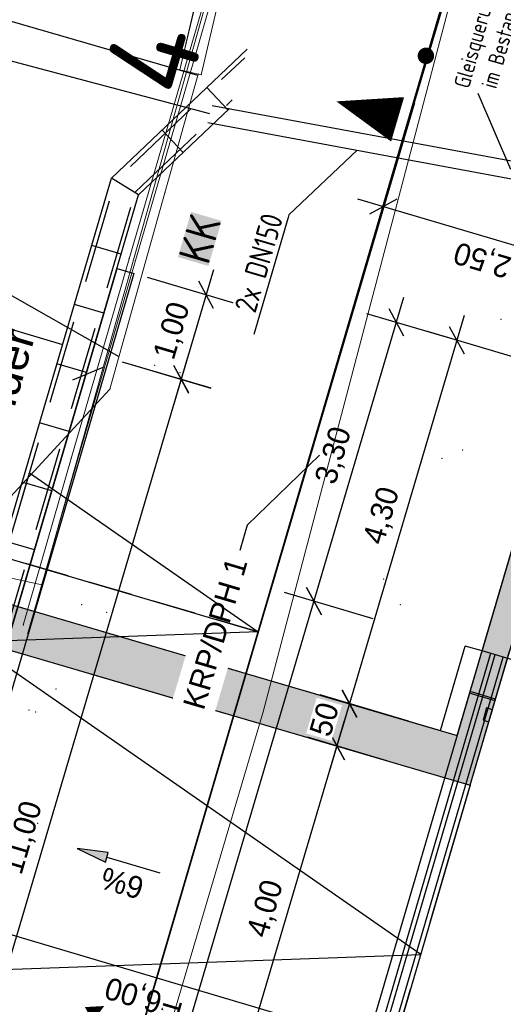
# Model space of a CAD drawing. Header units: millimetres. Extents: x -191 to 81095, y -508122 to 28741.
# Tile 94 of 255: x 5010.43 to 5015.92, y 10029.76 to 10040.94. Entities that reach past the tile are written whole.
import ezdxf
from ezdxf import colors
from ezdxf.entities.mleader import LeaderData, LeaderLine
from ezdxf.math import Vec2, Vec3

# ---------------------------------------------------------------- set-up
doc = ezdxf.new("R2010")
doc.units = ezdxf.units.MM
for name, pattern in [('240620_Dorsten Achse$0$STRICHLINIE', [0.75, 0.5, -0.25]), ('ACAD_ISO10W100', [18, 12, -3, 0, -3]), ('AUSGEZOGEN', [2, 1, 1]), ('DASHED', [19.05, 12.7, -6.35]), ('Marx-Verm$0$1', [0]), ('STRICHPUNKT', [1, 0.5, -0.25, 0, -0.25]), ('STRICHPUNKTX2', [50.8, 25.4, -12.7, 0, -12.7]), ('VE22-087 DB - VST Hervest-Dorsten ALK VA2736$0$1', [0]), ('VERDECKT2', [4.7625, 3.175, -1.5875])]:
    doc.linetypes.add(name, pattern=pattern)
doc.layers.get('0').update_dxf_attribs({"color": 251})
for name, color, linetype, lineweight in [('240620_Dorsten Achse$0$EB-62273R-A-ACHSE', 1, 'Continuous', 35), ('240620_Dorsten Achse$0$EB-62273R-TS-FUSS', 250, '240620_Dorsten Achse$0$STRICHLINIE', 25), ('240620_Dorsten Achse$0$EB-62273R-TS-LIN', 250, 'Continuous', 25), ('Marx-Verm$0$BBauwerk-txt', 251, 'Marx-Verm$0$1', 25), ('Marx-Verm$0$BKanaele-txt', 251, 'Marx-Verm$0$1', 25), ('Marx-Verm$0$BOESCHUNGEN', 251, 'Marx-Verm$0$1', 25), ('Marx-Verm$0$L_B-Bstg', 251, 'Marx-Verm$0$1', 18), ('Marx-Verm$0$L_BTopogrf', 251, 'Marx-Verm$0$1', 18), ('Marx-Verm$0$S_B-Bstg', 251, 'Marx-Verm$0$1', 18), ('Marx-Verm$0$S_BKanaele', 251, 'Marx-Verm$0$1', 18), ('Marx-Verm$0$S_BTopogrf', 251, 'Marx-Verm$0$1', 18), ('TTK-P-BAhnsteig oben', 12, 'Continuous', 25), ('TTK-P-Text unten', 12, 'Continuous', 25), ('TTK-P-Treppe oben', 12, 'Continuous', 25), ('TTK-P-Treppe unten', 12, 'Continuous', 25), ('VE22-087 DB - VST Hervest-Dorsten ALK VA2736$0$AX_Gelaendekante', 7, 'VE22-087 DB - VST Hervest-Dorsten ALK VA2736$0$1', 18), ('VE22-087 DB - VST Hervest-Dorsten ALK VA2736$0$AX_Gleis', 7, 'VE22-087 DB - VST Hervest-Dorsten ALK VA2736$0$1', 18)]:
    doc.layers.add(name, color=color, linetype=linetype, lineweight=lineweight)
doc.layers.add('B.E.P. - KTB Neubau', color=1, linetype='Continuous', true_color=0xff0000)
doc.layers.add('B.E.P. KTB', color=1, linetype='DASHED', true_color=0xff0000)
for name, color, linetype in [('TTK-Bohrprofil', 7, 'Continuous'), ('TTK-P-Aufzug', 162, 'Continuous'), ('TTK-P-Geländer', 162, 'Continuous'), ('TTK-P-Gleis', 162, 'Continuous'), ('TTK-P-Kabelkanal', 162, 'Continuous'), ('TTk-P-Kappe', 162, 'Continuous'), ('TTK-P-PU', 12, 'Continuous'), ('TTK-Schnittlinien', 3, 'Continuous'), ('TTK-Schnittlinien 100', 3, 'Continuous'), ('XREF ALK Kataster', 251, 'Continuous'), ('XREF Nachvermessung', 7, 'Continuous'), ('XYYY_44510---_Verteiler AVT', 10, 'Continuous'), ('XYYY_44600---_Erdungsanlagen', 10, 'Continuous')]:
    doc.layers.add(name, color=color, linetype=linetype)
doc.styles.add('AKG DIN 6776', font='AKG_DIN67.TTF')
doc.styles.add('AKGDIN6776', font='AKG_DIN67.TTF', dxfattribs={"height": 2.5})
doc.styles.add('iso', font='isocpeur.ttf')
doc.styles.add('ISOCP', font='ISOCP.SHX', dxfattribs={"width": 0.9})
doc.styles.add('Marx-Verm$0$1', font='isocp')
doc.styles.add('Marx-Verm$0$Standard', font='arial.ttf')
doc.dimstyles.new('TTK', dxfattribs={"dimtxt": 2.5, "dimasz": 2.5, "dimexe": 3.5, "dimexo": 0.1, "dimgap": 1, "dimtad": 1, "dimzin": 0, "dimtxsty": 'AKG DIN 6776', "dimblk": 'OBLIQUE', "dimcen": -0.09, "dimdle": 3, "dimclrd": 256, "dimclre": 256, "dimclrt": 256, "dimadec": 3, "dimazin": 0, "dimtfac": 1, "dimtofl": 0, "dimtmove": 0, "dimatfit": 3, "dimldrblk": 'OBLIQUE', "dimfxl": 7, "dimfxlon": 1, "dimtolj": 1, "dimtzin": 0, "dimlwd": -1, "dimlwe": -1, "dimarcsym": 0})

# ---------------------------------------------------------------- blocks, each defined once
blk = doc.blocks.new('VE22-087 DB - VST Hervest-Dorsten ALK VA2736')
at = {"layer": 'VE22-087 DB - VST Hervest-Dorsten ALK VA2736$0$AX_Gelaendekante', "color": 18, "linetype": 'VE22-087 DB - VST Hervest-Dorsten ALK VA2736$0$1', "lineweight": 13, "ltscale": 0.5, "true_color": 0x520000}
for points in [[(5010.682, 10034.521, 0), (5013.668, 10045.108, 0)], [(5005.36, 10035.687, 0), (5010.682, 10034.521, 0)]]:
    blk.add_polyline3d(points, dxfattribs=at)
at = {"layer": 'VE22-087 DB - VST Hervest-Dorsten ALK VA2736$0$AX_Gleis', "color": 7, "linetype": 'VE22-087 DB - VST Hervest-Dorsten ALK VA2736$0$1', "lineweight": 13, "ltscale": 0.5}
blk.add_polyline3d([(4970.557, 9883.857, 0), (4972.696, 9892.465, 0), (4976.133, 9904.724, 0), (4979.304, 9916.034, 0), (4982.557, 9927.639, 0), (4985.424, 9937.864, 0), (4986.479, 9941.626, 0), (4990.044, 9953.808, 0), (4993.366, 9965.162, 0), (4996.719, 9976.621, 0), (4999.941, 9988.048, 0), (5003.15, 9999.722, 0), (5006.571, 10010.936, 0), (5009.913, 10022.009, 0), (5013.196, 10033.082, 0), (5015.581, 10042.143, 0), (5016.687, 10046.072, 0)], dxfattribs=at)
blk = doc.blocks.new('_OBLIQUE')
at = {"color": 0, "linetype": 'ByBlock'}
blk.add_line((-0.5, -0.5), (0.5, 0.5), dxfattribs=at)
blk = doc.blocks.new('*D1322')
at = {"layer": 'DEFPOINTS', "color": 0}
for p in [(5013.773, 10034.336), (5015.681, 10033.772), (5012.752, 10023.785)]:
    blk.add_point(p, dxfattribs=at)
at = {"layer": 'TTK-P-Treppe oben'}
for p, q in [((5010.735, 10024.069), (5013.858, 10034.624)), ((5014.444, 10034.138), (5013.437, 10034.436)), ((5011.491, 10024.158), (5010.485, 10024.456))]:
    blk.add_line(p, q, dxfattribs=at)
at = {"layer": 'TTK-P-Treppe oben', "xscale": 0.25, "yscale": 0.25, "zscale": 0.25}
for p, rotation in [((5013.773, 10034.336), 73.51873730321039), ((5010.82, 10024.357), 253.5187373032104)]:
    blk.add_blockref('_OBLIQUE', p, dxfattribs=dict(at, rotation=rotation))
at = {"layer": 'TTK-P-Treppe oben', "insert": (5012.063, 10029.416), "char_height": 0.25, "attachment_point": 5, "rotation": 73.5187, "style": 'AKG DIN 6776'}
blk.add_mtext('\\A1;10,41', dxfattribs=at)
blk = doc.blocks.new('*D1321')
at = {"layer": 'DEFPOINTS', "color": 0}
for p in [(5014.709, 10037.501), (5016.61, 10036.938), (5015.681, 10033.772)]:
    blk.add_point(p, dxfattribs=at)
at = {"layer": 'TTK-P-Treppe oben'}
for p, q in [((5013.688, 10034.049), (5014.794, 10037.788)), ((5015.38, 10037.302), (5014.373, 10037.6)), ((5014.444, 10034.138), (5013.437, 10034.436))]:
    blk.add_line(p, q, dxfattribs=at)
at = {"layer": 'TTK-P-Treppe oben', "xscale": 0.25, "yscale": 0.25, "zscale": 0.25}
for p, rotation in [((5014.709, 10037.501), 73.518737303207), ((5013.773, 10034.336), 253.518737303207)]:
    blk.add_blockref('_OBLIQUE', p, dxfattribs=dict(at, rotation=rotation))
at = {"layer": 'TTK-P-Treppe oben', "insert": (5014.007, 10035.988), "char_height": 0.25, "attachment_point": 5, "rotation": 73.5187, "style": 'AKG DIN 6776'}
blk.add_mtext('\\A1;3,30', dxfattribs=at)
blk = doc.blocks.new('*D1311')
at = {"layer": 'DEFPOINTS', "color": 0}
for p in [(5009.928, 10037.548), (5012.266, 10036.857), (5006.839, 10026.986)]:
    blk.add_point(p, dxfattribs=at)
at = {"layer": 'TTK-P-Treppe oben'}
for p, q in [((5009.059, 10026.016), (5012.351, 10037.144)), ((5011.595, 10037.055), (5012.602, 10036.757)), ((5008.473, 10026.503), (5009.48, 10026.205))]:
    blk.add_line(p, q, dxfattribs=at)
at = {"layer": 'TTK-P-Treppe oben', "xscale": 0.25, "yscale": 0.25, "zscale": 0.25}
for p, rotation in [((5012.266, 10036.857), 73.518737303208), ((5009.144, 10026.304), 253.518737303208)]:
    blk.add_blockref('_OBLIQUE', p, dxfattribs=dict(at, rotation=rotation))
at = {"layer": 'TTK-P-Treppe oben', "insert": (5010.471, 10031.65), "char_height": 0.25, "attachment_point": 5, "rotation": 73.5187, "style": 'AKG DIN 6776'}
blk.add_mtext('\\A1;11,00', dxfattribs=at)
blk = doc.blocks.new('*D1309')
at = {"layer": 'DEFPOINTS', "color": 0}
for p in [(5011.729, 10038.057), (5012.549, 10037.814), (5010.919, 10037.252)]:
    blk.add_point(p, dxfattribs=at)
at = {"layer": 'TTK-P-Treppe oben'}
for p, q in [((5012.18, 10036.566), (5012.634, 10038.102)), ((5011.878, 10038.013), (5012.885, 10037.715)), ((5011.594, 10037.052), (5012.601, 10036.754))]:
    blk.add_line(p, q, dxfattribs=at)
at = {"layer": 'TTK-P-Treppe oben', "xscale": 0.25, "yscale": 0.25, "zscale": 0.25}
for p, rotation in [((5012.549, 10037.814), 73.51873730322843), ((5012.265, 10036.853), 253.5187373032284)]:
    blk.add_blockref('_OBLIQUE', p, dxfattribs=dict(at, rotation=rotation))
at = {"layer": 'TTK-P-Treppe oben', "insert": (5012.173, 10037.403), "char_height": 0.25, "attachment_point": 5, "rotation": 73.5187, "style": 'AKG DIN 6776'}
blk.add_mtext('\\A1;1,00', dxfattribs=at)
blk = doc.blocks.new('*D1302')
at = {"layer": 'DEFPOINTS', "color": 0}
for p in [(5008.664, 10030.098), (5014.674, 10029.267), (5014.421, 10028.409)]:
    blk.add_point(p, dxfattribs=at)
at = {"layer": 'TTK-P-Treppe unten'}
for p, q in [((5008.723, 10030.298), (5009.021, 10031.305)), ((5008.634, 10031.054), (5014.962, 10029.182)), ((5014.476, 10028.596), (5014.774, 10029.603))]:
    blk.add_line(p, q, dxfattribs=at)
at = {"layer": 'TTK-P-Treppe unten', "xscale": 0.25, "yscale": 0.25, "zscale": 0.25}
for p, rotation in [((5008.922, 10030.969), 163.5187373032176), ((5014.674, 10029.267), 343.5187373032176)]:
    blk.add_blockref('_OBLIQUE', p, dxfattribs=dict(at, rotation=rotation))
at = {"layer": 'TTK-P-Treppe unten', "insert": (5011.729, 10029.884), "char_height": 0.25, "attachment_point": 5, "rotation": 163.5187, "style": 'AKG DIN 6776', "bg_fill": 3, "box_fill_scale": 1.1, "bg_fill_color": 256, "bg_fill_true_color": 13158600, "bg_fill_transparency": 0}
blk.add_mtext('\\A1;6,00', dxfattribs=at)
blk = doc.blocks.new('*D1298')
at = {"layer": 'DEFPOINTS', "color": 0}
for p in [(5014.034, 10032.693), (5014.61, 10032.522), (5013.484, 10028.684)]:
    blk.add_point(p, dxfattribs=at)
at = {"layer": 'TTK-P-Treppe unten'}
for p, q in [((5012.814, 10028.569), (5014.119, 10032.981)), ((5014.6, 10032.525), (5013.698, 10032.792)), ((5013.475, 10028.687), (5012.563, 10028.956))]:
    blk.add_line(p, q, dxfattribs=at)
at = {"layer": 'TTK-P-Treppe unten', "xscale": 0.25, "yscale": 0.25, "zscale": 0.25}
for p, rotation in [((5014.034, 10032.693), 73.51873730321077), ((5012.899, 10028.857), 253.5187373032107)]:
    blk.add_blockref('_OBLIQUE', p, dxfattribs=dict(at, rotation=rotation))
at = {"layer": 'TTK-P-Treppe unten', "insert": (5013.233, 10030.844), "char_height": 0.25, "attachment_point": 5, "rotation": 73.5187, "style": 'AKG DIN 6776', "bg_fill": 3, "box_fill_scale": 1.1, "bg_fill_color": 256, "bg_fill_true_color": 13158600, "bg_fill_transparency": 0}
blk.add_mtext('\\A1;4,00', dxfattribs=at)
blk = doc.blocks.new('*D1297')
at = {"layer": 'DEFPOINTS', "color": 0}
for p in [(5014.176, 10033.172), (5014.751, 10033.002), (5014.61, 10032.522)]:
    blk.add_point(p, dxfattribs=at)
at = {"layer": 'TTK-P-Treppe unten'}
for p, q in [((5013.949, 10032.405), (5014.261, 10033.46)), ((5014.741, 10033.005), (5013.84, 10033.271)), ((5014.6, 10032.525), (5013.698, 10032.792))]:
    blk.add_line(p, q, dxfattribs=at)
at = {"layer": 'TTK-P-Treppe unten', "xscale": 0.25, "yscale": 0.25, "zscale": 0.25}
for p, rotation in [((5014.176, 10033.172), 73.51873730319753), ((5014.034, 10032.693), 253.5187373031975)]:
    blk.add_blockref('_OBLIQUE', p, dxfattribs=dict(at, rotation=rotation))
at = {"layer": 'TTK-P-Treppe unten', "insert": (5013.889, 10032.996), "char_height": 0.25, "attachment_point": 5, "rotation": 73.5187, "style": 'AKG DIN 6776', "bg_fill": 3, "box_fill_scale": 1.1, "bg_fill_color": 256, "bg_fill_true_color": 13158600, "bg_fill_transparency": 0}
blk.add_mtext('\\A1;50', dxfattribs=at)
blk = doc.blocks.new('*D1296')
at = {"layer": 'DEFPOINTS', "color": 0}
for p in [(5015.396, 10037.297), (5016.611, 10036.938), (5015.4, 10032.812)]:
    blk.add_point(p, dxfattribs=at)
at = {"layer": 'TTK-P-Treppe unten'}
for p, q in [((5014.091, 10032.886), (5015.481, 10037.585)), ((5016.067, 10037.099), (5015.061, 10037.397)), ((5014.847, 10032.975), (5013.841, 10033.273))]:
    blk.add_line(p, q, dxfattribs=at)
at = {"layer": 'TTK-P-Treppe unten', "xscale": 0.25, "yscale": 0.25, "zscale": 0.25}
for p, rotation in [((5015.396, 10037.297), 73.51873730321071), ((5014.176, 10033.174), 253.5187373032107)]:
    blk.add_blockref('_OBLIQUE', p, dxfattribs=dict(at, rotation=rotation))
at = {"layer": 'TTK-P-Treppe unten', "insert": (5014.552, 10035.305), "char_height": 0.25, "attachment_point": 5, "rotation": 73.5187, "style": 'AKG DIN 6776'}
blk.add_mtext('\\A1;4,30', dxfattribs=at)
blk = doc.blocks.new('*D1287')
at = {"layer": 'DEFPOINTS', "color": 0}
for p in [(5019.49, 10036.093), (5012.863, 10013.501), (5013.842, 10013.212)]:
    blk.add_point(p, dxfattribs=at)
at = {"layer": 'TTK-P-Treppe unten'}
for p, q in [((5020.606, 10036.075), (5013.757, 10012.924)), ((5019.85, 10035.986), (5020.857, 10035.688)), ((5013.171, 10013.41), (5014.178, 10013.113))]:
    blk.add_line(p, q, dxfattribs=at)
at = {"layer": 'TTK-P-Treppe unten', "xscale": 0.25, "yscale": 0.25, "zscale": 0.25}
for p, rotation in [((5020.521, 10035.788), 73.51873730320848), ((5013.842, 10013.212), 253.5187373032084)]:
    blk.add_blockref('_OBLIQUE', p, dxfattribs=dict(at, rotation=rotation))
at = {"layer": 'TTK-P-Treppe unten', "insert": (5016.948, 10024.569), "char_height": 0.25, "attachment_point": 5, "rotation": 73.5187, "style": 'AKG DIN 6776'}
blk.add_mtext('\\A1;23,54', dxfattribs=at)
blk = doc.blocks.new('Pfeil1')
h = blk.add_hatch(color=256)
h.dxf.hatch_style = 1
h.paths.add_polyline_path([(0, 0), (-0.7, 0.115), (-0.7, -0.118)])
blk.add_lwpolyline([(0, 0), (-0.7, 0.115), (-0.7, -0.118)], close=True)
blk.add_lwpolyline([(-0.7, -0.001), (-1.95, -0.001)])
blk = doc.blocks.new('Pfeil')
blk.add_blockref('Pfeil1', (1.95, 0.001))
blk = doc.blocks.new('*D1281')
at = {"layer": 'DEFPOINTS', "color": 0}
for p in [(5014.559, 10038.815), (5014.212, 10037.641), (5016.611, 10036.937)]:
    blk.add_point(p, dxfattribs=at)
at = {"layer": 'TTK-P-Treppe oben'}
for p, q in [((5014.361, 10038.144), (5014.659, 10039.151)), ((5017.244, 10038.021), (5014.272, 10038.9)), ((5016.758, 10037.435), (5017.056, 10038.441))]:
    blk.add_line(p, q, dxfattribs=at)
at = {"layer": 'TTK-P-Treppe oben', "xscale": 0.25, "yscale": 0.25, "zscale": 0.25}
for p, rotation in [((5014.559, 10038.815), 163.5187373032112), ((5016.956, 10038.106), 343.5187373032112)]:
    blk.add_blockref('_OBLIQUE', p, dxfattribs=dict(at, rotation=rotation))
at = {"layer": 'TTK-P-Treppe oben', "insert": (5015.689, 10038.227), "char_height": 0.25, "attachment_point": 5, "rotation": 163.5187, "style": 'AKG DIN 6776'}
blk.add_mtext('\\A1;2,50', dxfattribs=at)
blk = doc.blocks.new('_None')
blk = doc.blocks.new('Marx-Verm$0$99')
at = {"color": 0}
blk.add_point((0, 0), dxfattribs=at)
blk = doc.blocks.new('Marx-Verm')
at = {"layer": 'Marx-Verm$0$BBauwerk-txt', "ltscale": 0.2, "elevation": 37.58, "flags": 128}
blk.add_lwpolyline([(2567435.51, 5726891.899), (2567435.168, 5726891.754)], dxfattribs=at)
at = {"layer": 'Marx-Verm$0$BOESCHUNGEN', "ltscale": 0.2}
for p, q in [((2567436.546, 5726895.229, 36.291), (2567433.152, 5726896.161, 34.073)), ((2567430.38, 5726894.958, 32.595), (2567435.693, 5726892.027, 36.203))]:
    blk.add_line(p, q, dxfattribs=at)
at = {"layer": 'Marx-Verm$0$L_B-Bstg', "ltscale": 0.2}
for p, q in [((2567436.341, 5726895.292, 36.315), (2567437.379, 5726899.961, 36.315)), ((2567437.635, 5726899.963, 36.315), (2567436.585, 5726895.238, 36.315)), ((2567436.606, 5726896.486, 36.173), (2567436.341, 5726895.292, 36.207)), ((2567436.585, 5726895.238, 36.315), (2567436.341, 5726895.292, 36.315)), ((2567436.341, 5726895.292, 36.207), (2567436.341, 5726895.292, 36.315))]:
    blk.add_line(p, q, dxfattribs=at)
at = {"layer": 'Marx-Verm$0$L_B-Bstg', "linetype": 'Marx-Verm$0$1', "ltscale": 0.2}
for p, q in [((2567436.431, 5726895.431, 37.589), (2567437.058, 5726897.7, 37.589)), ((2567436.503, 5726895.411, 37.589), (2567437.13, 5726897.68, 37.589)), ((2567435.793, 5726893.139, 37.584), (2567436.431, 5726895.431, 37.589)), ((2567435.865, 5726893.119, 37.584), (2567436.503, 5726895.411, 37.589)), ((2567435.164, 5726890.863, 37.584), (2567435.793, 5726893.139, 37.584)), ((2567435.237, 5726890.844, 37.584), (2567435.865, 5726893.119, 37.584)), ((2567434.645, 5726888.966, 37.589), (2567435.164, 5726890.863, 37.584)), ((2567434.698, 5726888.874, 37.589), (2567435.237, 5726890.844, 37.584))]:
    blk.add_line(p, q, dxfattribs=at)
at = {"layer": 'Marx-Verm$0$L_BTopogrf', "ltscale": 0.2}
for p, q in [((2567436.341, 5726895.292, 36.207), (2567436.606, 5726896.486, 36.173)), ((2567436.551, 5726895.245, 36.291), (2567436.341, 5726895.292, 36.207)), ((2567436.191, 5726893.893, 36.308), (2567436.551, 5726895.245, 36.291)), ((2567435.595, 5726891.656, 36.182), (2567436.191, 5726893.893, 36.308)), ((2567433.661, 5726889.512, 36.442), (2567435.595, 5726891.656, 36.182))]:
    blk.add_line(p, q, dxfattribs=at)
at = {"layer": 'Marx-Verm$0$S_B-Bstg'}
for p, xscale, yscale, zscale, rotation in [((2567436.431, 5726895.431, 37.589), 0.2, 0.2, 0.2, 0.7647508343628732), ((2567436.503, 5726895.411, 37.589), 0.2, 0.2, 0.2, 0.7647508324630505), ((2567436.341, 5726895.292, 36.315), 0.2000000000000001, 0.2000000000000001, 0.2000000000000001, 0.7647508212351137), ((2567436.585, 5726895.238, 36.315), 0.2, 0.2, 0.2, 0.7647508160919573), ((2567435.793, 5726893.139, 37.584), 0.2, 0.2, 0.2, 0.7647506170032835), ((2567435.865, 5726893.119, 37.584), 0.2, 0.2, 0.2, 0.7647506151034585), ((2567435.164, 5726890.863, 37.584), 0.2, 0.2, 0.2, 0.7647504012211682), ((2567435.237, 5726890.844, 37.584), 0.2, 0.2, 0.2, 0.7647503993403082), ((2567438.73, 5726889.542, 41.196), 0.2, 0.2, 0.2, 0.7647502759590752), ((2567434.645, 5726888.966, 37.589), 0.2, 0.2, 0.2, 0.7647502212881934), ((2567434.698, 5726888.874, 37.589), 0.1999999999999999, 0.1999999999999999, 0.1999999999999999, 0.7647502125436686), ((2567434.722, 5726888.002, 36.11), 0.2, 0.2, 0.2, 0.7647501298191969), ((2567434.8, 5726887.981, 36.11), 0.2, 0.2, 0.2, 0.7647501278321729)]:
    blk.add_blockref('Marx-Verm$0$99', p, dxfattribs=dict(at, xscale=xscale, yscale=yscale, zscale=zscale, rotation=rotation))
at = {"layer": 'Marx-Verm$0$S_B-Bstg', "lineweight": 25}
for p, xscale, yscale, zscale, rotation in [((2567440.026, 5726892.505, 36.798), 0.2000000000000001, 0.2000000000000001, 0.2000000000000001, 0.7647505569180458), ((2567439.376, 5726890.919, 36.671), 0.2, 0.2, 0.2, 0.7647504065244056), ((2567439.607, 5726891.016, 36.68), 0.2, 0.2, 0.2, 0.7647504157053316), ((2567438.923, 5726889.251, 36.671), 0.2, 0.2, 0.2, 0.7647502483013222)]:
    blk.add_blockref('Marx-Verm$0$99', p, dxfattribs=dict(at, xscale=xscale, yscale=yscale, zscale=zscale, rotation=rotation))
at = {"layer": 'Marx-Verm$0$S_BKanaele'}
for p, xscale, yscale, zscale, rotation in [((2567436.098, 5726891.933, 36.72), 0.2, 0.2, 0.2, 0.7647505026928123), ((2567436.388, 5726891.854, 36.72), 0.2, 0.2, 0.2, 0.7647504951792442), ((2567435.304, 5726889.206, 36.926), 0.2, 0.2, 0.2, 0.7647502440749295), ((2567435.592, 5726889.122, 36.926), 0.2, 0.2, 0.2, 0.7647502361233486), ((2567435.025, 5726888.246, 37.027), 0.2000000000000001, 0.2000000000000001, 0.2000000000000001, 0.7647501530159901), ((2567434.838, 5726886.719, 37.02), 0.2000000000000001, 0.2000000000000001, 0.2000000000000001, 0.7647500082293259)]:
    blk.add_blockref('Marx-Verm$0$99', p, dxfattribs=dict(at, xscale=xscale, yscale=yscale, zscale=zscale, rotation=rotation))
at = {"layer": 'Marx-Verm$0$S_BTopogrf'}
for p, xscale, yscale, zscale, rotation in [((2567436.341, 5726895.292, 36.207), 0.2000000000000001, 0.2000000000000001, 0.2000000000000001, 0.7647508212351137), ((2567436.551, 5726895.245, 36.291), 0.2, 0.2, 0.2, 0.764750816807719), ((2567436.191, 5726893.893, 36.308), 0.2, 0.2, 0.2, 0.7647506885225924), ((2567435.595, 5726891.656, 36.182), 0.2, 0.2, 0.2, 0.7647504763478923)]:
    blk.add_blockref('Marx-Verm$0$99', p, dxfattribs=dict(at, xscale=xscale, yscale=yscale, zscale=zscale, rotation=rotation))
at = {"layer": 'Marx-Verm$0$BBauwerk-txt', "insert": (2567433.81, 5726890.287, 37.58), "char_height": 0.375, "attachment_point": 1, "rotation": 74.5699, "style": 'Marx-Verm$0$Standard'}
blk.add_mtext('Geländer', dxfattribs=at)
at = {"layer": 'Marx-Verm$0$BKanaele-txt', "insert": (2567436.348, 5726893.164, 36.8), "char_height": 0.36, "attachment_point": 1, "rotation": 74.5699, "style": 'Marx-Verm$0$1', "bg_fill": 1, "box_fill_scale": 1, "bg_fill_color": 7, "bg_fill_true_color": 16777215, "bg_fill_transparency": 0}
blk.add_mtext('KK', dxfattribs=at)
blk = doc.blocks.new('240620_Dorsten Achse$0$PVI_TSNW')
at = {"color": 0, "linetype": 'ByBlock', "lineweight": -2, "flags": 128}
blk.add_lwpolyline([(0, 7.5), (0, 0), (-1.25, 3.75), (1.25, 3.75), (0, 0)], dxfattribs=at)

msp = doc.modelspace()

# ---------------------------------------------------------------- hatches: boundary and pattern name
at = {"layer": 'TTK-P-PU'}
h = msp.add_hatch(dxfattribs=at)
h.set_pattern_fill('ANSI33', color=251, scale=0.04)
h.set_pattern_definition([(118.5187373, (18223.8368, 12392.8369), (-0.2231798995, -0.1212713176), []), (118.5187373, (18223.88775, 12393.00914), (-0.2231798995, -0.1212713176), [0.127, -0.0635])])
h.paths.add_polyline_path([(5009.267, 10034.089), (5009.408, 10034.57), (5004.616, 10035.974), (5004.474, 10035.495)])
h.paths.add_polyline_path([(5016.726, 10026.67), (5016.245, 10026.811), (5012.378, 10013.635), (5012.859, 10013.489)])
h.paths.add_polyline_path([(5016.251, 10026.83), (5016.731, 10026.689), (5018.279, 10031.967), (5019.49, 10036.093), (5016.614, 10036.937), (5015.4, 10032.814), (5009.427, 10034.565), (5009.286, 10034.083), (5015.547, 10032.247), (5016.814, 10036.566), (5018.925, 10035.946), (5017.658, 10031.628), (5017.607, 10031.451)])

# ---------------------------------------------------------------- next in the draw order: block references
at = {"layer": 'XREF ALK Kataster', "color": 251}
msp.add_blockref('VE22-087 DB - VST Hervest-Dorsten ALK VA2736', (0, 0), dxfattribs=at)

# ---------------------------------------------------------------- next in the draw order: linework, layer by layer
at = {"layer": 'B.E.P. - KTB Neubau', "color": 6, "linetype": 'DASHED', "ltscale": 0.3}
for points in [[(5012.615, 10039.965), (5016.579, 10039.23)], [(5012.566, 10039.771), (5016.542, 10039.033)]]:
    msp.add_lwpolyline(points, dxfattribs=at)
at = {"layer": 'B.E.P. KTB', "color": 4, "ltscale": 0.3}
msp.add_lwpolyline([(5012.59, 10039.868), (5007.208, 10041.296), (5006.233, 10038.015), (5004.785, 10037.094)], dxfattribs=at)
at = {"layer": 'TTK-P-Aufzug', "color": 251}
for p, q in [((5015.682, 10033.771), (5016.611, 10036.938)), ((5018.368, 10032.984), (5015.681, 10033.772))]:
    msp.add_line(p, q, dxfattribs=at)
at = {"layer": 'TTK-P-Aufzug', "color": 251, "linetype": 'VERDECKT2', "ltscale": 0.5}
msp.add_line((5015.547, 10032.247), (5016.814, 10036.566), dxfattribs=at)
at = {"layer": 'TTK-P-BAhnsteig oben', "color": 251}
for p, q in [((5012.752, 10023.785), (5015.681, 10033.772)), ((5012.992, 10023.715), (5015.921, 10033.701))]:
    msp.add_line(p, q, dxfattribs=at)
at = {"layer": 'TTK-P-Geländer', "color": 251}
for p, q in [((5015.777, 10033.743), (5012.848, 10023.757)), ((5015.825, 10033.729), (5012.896, 10023.743))]:
    msp.add_line(p, q, dxfattribs=at)
at = {"layer": 'TTK-P-Kabelkanal', "color": 251}
for p, q in [((5011.473, 10039.137), (5013.014, 10040.601)), ((5011.782, 10038.948), (5012.815, 10039.93)), ((5007.409, 10024.065), (5011.782, 10038.948))]:
    msp.add_line(p, q, dxfattribs=at)
at = {"layer": 'TTK-P-Kabelkanal', "color": 251, "linetype": 'AUSGEZOGEN', "ltscale": 10}
for p, q in [((5012.797, 10039.912), (5012.556, 10040.166)), ((5012.289, 10039.43), (5012.048, 10039.684)), ((5011.782, 10038.948), (5011.473, 10039.137)), ((5011.585, 10038.277), (5011.249, 10038.375)), ((5011.388, 10037.605), (5011.052, 10037.703)), ((5011.191, 10036.933), (5010.855, 10037.032)), ((5010.994, 10036.261), (5010.658, 10036.36)), ((5010.797, 10035.59), (5010.461, 10035.688)), ((5010.599, 10034.918), (5010.264, 10035.017))]:
    msp.add_line(p, q, dxfattribs=at)
at = {"layer": 'TTK-P-Kabelkanal', "color": 251, "linetype": 'VERDECKT2', "ltscale": 0.3}
for p, q in [((5011.743, 10038.981), (5012.844, 10040.026)), ((5007.398, 10024.185), (5011.743, 10038.981))]:
    msp.add_line(p, q, dxfattribs=at)
at = {"layer": 'TTK-P-Kabelkanal', "color": 251, "flags": 128}
msp.add_lwpolyline([(5007.081, 10024.191), (5011.473, 10039.137), (5013.014, 10040.601)], dxfattribs=at)
at = {"layer": 'TTK-P-Kabelkanal', "color": 251, "linetype": 'VERDECKT2', "ltscale": 0.3, "flags": 128}
msp.add_lwpolyline([(5007.159, 10024.256), (5011.517, 10039.11), (5012.986, 10040.505)], dxfattribs=at)
at = {"layer": 'TTk-P-Kappe', "color": 251, "linetype": 'AUSGEZOGEN', "ltscale": 10, "flags": 128}
for points in [[(5007.877, 10025.639), (5011.537, 10038.113), (5011.729, 10038.057), (5008.069, 10025.583), (5007.877, 10025.639), (5008.159, 10026.599)], [(5007.818, 10026.699), (5006.839, 10026.986), (5009.936, 10037.54), (5010.919, 10037.252)]]:
    msp.add_lwpolyline(points, dxfattribs=at)
at = {"layer": 'TTK-P-PU', "color": 251}
for p, q in [((5015.4, 10032.812), (5016.611, 10036.938)), ((5015.547, 10032.247), (5016.814, 10036.566)), ((5002.602, 10036.044), (5015.547, 10032.248)), ((5009.427, 10034.563), (5015.4, 10032.812))]:
    msp.add_line(p, q, dxfattribs=at)
msp.add_lwpolyline([(5015.758, 10032.968), (5015.799, 10033.105), (5015.732, 10033.125), (5015.692, 10032.987)], close=True, dxfattribs=at)
at = {"layer": 'TTK-P-Treppe oben', "color": 251, "linetype": 'VERDECKT2', "ltscale": 0.5}
for p, q in [((5009.091, 10034.662), (5015.208, 10032.868)), ((5008.95, 10034.182), (5015.547, 10032.248)), ((5015.208, 10032.868), (5015.489, 10033.828)), ((5015.681, 10033.772), (5015.489, 10033.828)), ((5014.422, 10028.409), (5015.547, 10032.248))]:
    msp.add_line(p, q, dxfattribs=at)
at = {"layer": 'TTK-P-Treppe unten', "color": 251}
for p, q in [((5015.828, 10033.207), (5015.54, 10033.291)), ((5015.834, 10033.226), (5015.546, 10033.31)), ((5015.547, 10032.247), (5014.421, 10028.409))]:
    msp.add_line(p, q, dxfattribs=at)
msp.add_lwpolyline([(5008.664, 10030.098), (5014.985, 10030.328), (5009.79, 10033.937)], dxfattribs=at)
at = {"layer": 'TTK-Schnittlinien 100', "color": 251, "linetype": 'ByBlock', "ltscale": 0.03}
msp.add_lwpolyline([(5014.722, 10039.806, 0.525, 0, 0), (5014.026, 10040.01, 0, 0, 0)], format="xyseb", dxfattribs=at)
at = {"layer": 'XYYY_44600---_Erdungsanlagen'}
msp.add_lwpolyline([(5014.997, 10040.527, 0.0938, 0.0938, 1), (5015.09, 10040.527, 0.0938, 0.0938, 1)], format="xyseb", close=True, dxfattribs=at)

# ---------------------------------------------------------------- next in the draw order: texts
at = {"layer": 'TTK-Schnittlinien', "color": 251, "linetype": 'STRICHPUNKTX2', "ltscale": 0.03, "style": 'iso'}
msp.add_text('4', height=1, rotation=73.7199, dxfattribs=at).set_placement((5012.323, 10040.016))

# ---------------------------------------------------------------- next in the draw order: dimensions: what is measured, and where the dimension line sits
at = {"layer": 'TTK-P-Treppe oben', "color": 251}
for base, p1, p2, angle, override, picture, middle in [((5014.559, 10038.815), (5016.611, 10036.937), (5014.212, 10037.641), 163.5187, {"dimscale": 0}, '*D1281', (5015.689, 10038.227)), ((5012.549, 10037.814), (5010.919, 10037.252), (5011.729, 10038.057), 73.5187, {"dimscale": 0, "dimdec": 2}, '*D1309', (5012.173, 10037.403)), ((5014.709, 10037.501), (5015.681, 10033.772), (5016.61, 10036.938), 73.5187, {"dimscale": 0, "dimdec": 2}, '*D1321', (5014.007, 10035.988)), ((5012.266, 10036.857), (5006.839, 10026.986), (5009.928, 10037.548), 73.5187, {"dimscale": 0, "dimdec": 2}, '*D1311', (5010.471, 10031.65)), ((5013.773, 10034.336), (5012.752, 10023.785), (5015.681, 10033.772), 73.5187, {"dimscale": 0, "dimdec": 2}, '*D1322', (5012.063, 10029.416))]:
    dim = msp.add_linear_dim(base=base, p1=p1, p2=p2, angle=angle, dimstyle='TTK', override=override, dxfattribs=at)
    dim.commit()
    dim.dimension.update_dxf_attribs({"geometry": picture, "text_midpoint": middle})

# ---------------------------------------------------------------- next in the draw order: dimensions: what is measured, and where the dimension line sits
at = {"layer": 'TTK-P-Treppe unten', "color": 251}
dim = msp.add_linear_dim(base=(5014.674, 10029.267), p1=(5008.664, 10030.098), p2=(5014.421, 10028.409), angle=163.5187, dimstyle='TTK', override={"dimscale": 0, "dimtfill": 1}, dxfattribs=at)
dim.commit()
dim.dimension.update_dxf_attribs({"geometry": '*D1302', "text_midpoint": (5011.798, 10030.118), "dimtype": 160})

# ---------------------------------------------------------------- next in the draw order: linework, layer by layer
at = {"layer": 'B.E.P. KTB', "color": 4, "linetype": 'Continuous'}
msp.add_lwpolyline([(5011.217, 10029.647, 0.188, 0, 0), (5011.391, 10029.742, 0, 0, 0)], format="xyseb", dxfattribs=at)

# ---------------------------------------------------------------- next in the draw order: block references
at = {"layer": 'TTK-P-Text unten', "color": 251, "xscale": 0.5, "yscale": 0.5, "zscale": 0.5, "rotation": 163.6492200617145}
msp.add_blockref('Pfeil', (5012.021, 10031.254), dxfattribs=at)

# ---------------------------------------------------------------- next in the draw order: texts
at = {"layer": 'TTK-P-Text unten', "color": 251, "insert": (5011.791, 10030.947), "char_height": 0.25, "width": 1.67108, "attachment_point": 1, "rotation": 163.5187, "style": 'AKGDIN6776'}
msp.add_mtext('6%', dxfattribs=at)

# ---------------------------------------------------------------- next in the draw order: dimensions: what is measured, and where the dimension line sits
at = {"layer": 'TTK-P-Treppe unten', "color": 251}
dim = msp.add_linear_dim(base=(5014.034, 10032.693), p1=(5013.484, 10028.684), p2=(5014.61, 10032.522), angle=73.5187, dimstyle='TTK', override={"dimscale": 0, "dimtfill": 1}, dxfattribs=at)
dim.commit()
dim.dimension.update_dxf_attribs({"geometry": '*D1298', "text_midpoint": (5013.233, 10030.844)})

# ---------------------------------------------------------------- next in the draw order: dimensions: what is measured, and where the dimension line sits
dim = msp.add_linear_dim(base=(5014.176, 10033.172), p1=(5014.61, 10032.522), p2=(5014.751, 10033.002), angle=73.5187, dimstyle='TTK', override={"dimscale": 0, "dimdec": 0, "dimlfac": 100, "dimtfill": 1}, dxfattribs=at)
dim.commit()
dim.dimension.update_dxf_attribs({"geometry": '*D1297', "text_midpoint": (5013.889, 10032.996)})

# ---------------------------------------------------------------- next in the draw order: dimensions: what is measured, and where the dimension line sits
for base, p1, p2, picture, middle in [((5015.396, 10037.297), (5015.4, 10032.812), (5016.611, 10036.938), '*D1296', (5014.552, 10035.305)), ((5013.842, 10013.212), (5019.49, 10036.093), (5012.863, 10013.501), '*D1287', (5016.948, 10024.569))]:
    dim = msp.add_linear_dim(base=base, p1=p1, p2=p2, angle=73.5187, dimstyle='TTK', override={"dimscale": 0}, dxfattribs=at)
    dim.commit()
    dim.dimension.update_dxf_attribs({"geometry": picture, "text_midpoint": middle})

# ---------------------------------------------------------------- next in the draw order: leaders
at = {"layer": 'TTK-Bohrprofil', "color": 251}
ml = msp.add_multileader_mtext('Standard', dxfattribs=at)
ml.set_content('{\\C7;KRP/DPH 1}', color=5, style='AKG DIN 6776')
ml.set_leader_properties(color=5)
ml.set_arrow_properties(name='NONE')
ml.build(insert=Vec2(0, 0))
ml.multileader.update_dxf_attribs({"dogleg_length": 3, "arrow_head_size": 0.3, "scale": 0.1})
ctx = ml.context
ctx.base_point, ctx.scale, ctx.char_height, ctx.arrow_head_size, ctx.landing_gap_size, ctx.plane_origin, ctx.plane_x_axis, ctx.plane_y_axis = Vec3(5012.504, 10033.474), 0.1, 0.25, 0.3, 0.1, Vec3(5013.835, 10035.995), Vec3(0.283702, 0.958913), Vec3(-0.958913, 0.283702)
ctx.text_align_type = 2
notes = []
notes.append((ctx, [(0, (1, 1, 0), (5013.015, 10035.2), (-0.283702, -0.958913), 0.3, [(0, [(5013.835, 10035.995)], 0, [])])]))
ctx.mtext.insert, ctx.mtext.text_direction, ctx.mtext.rotation, ctx.mtext.alignment, ctx.mtext.flow_direction = Vec3(5012.781, 10034.852), Vec3(0.283702, 0.958913), 1.283144, 3, 5
ctx.mtext.has_bg_fill, ctx.mtext.bg_color, ctx.mtext.bg_scale_factor, ctx.mtext.bg_transparency, ctx.mtext.use_window_bg_color = 1, -1027028792, 1.5, 0, 1
for ctx, leaders in notes:
    for number, flags, end, landing, length, lines in leaders:
        leader = LeaderData()
        leader.index, (leader.has_last_leader_line, leader.has_dogleg_vector, leader.attachment_direction) = number, flags
        leader.last_leader_point, leader.dogleg_vector, leader.dogleg_length = Vec3(end), Vec3(landing), length
        for number, points, colour, breaks in lines:
            line = LeaderLine()
            line.index, line.vertices, line.color, line.breaks = number, Vec3.list(points), colors.encode_raw_color(colour), breaks
            leader.lines.append(line)
        ctx.leaders.append(leader)

# ---------------------------------------------------------------- next in the draw order: linework, layer by layer
at = {"layer": '240620_Dorsten Achse$0$EB-62273R-A-ACHSE', "color": 251}
msp.add_line((4987.418, 9946.317), (5036.971, 10115.218), dxfattribs=at)
at = {"layer": '240620_Dorsten Achse$0$EB-62273R-TS-FUSS', "color": 251, "flags": 128}
msp.add_lwpolyline([(5013.14, 10033.99), (4995.868, 10039.058), (4995.868, 10039.058), (4995.868, 10039.058)], dxfattribs=at)
at = {"layer": 'TTK-P-Gleis', "color": 251, "linetype": 'STRICHPUNKT', "ltscale": 5, "transparency": 33554687, "flags": 128}
msp.add_lwpolyline([(4956.424, 9828.329), (4959.144, 9839.665, -0.000112), (4962.433, 9853.363, -0.000658), (4964.528, 9862.026, -0.000609), (4965.951, 9867.848, -0.000787), (4967.273, 9873.194, -0.00093), (4968.693, 9878.848, -0.001012), (4970.095, 9884.342, -0.004267), (4976.247, 9907.431, -0.001012), (4977.765, 9912.894, -0.00093), (4979.347, 9918.505, -0.000787), (4980.86, 9923.8, -0.000609), (4982.522, 9929.558, -0.000658), (4985.016, 9938.114, -0.000112), (4988.979, 9951.633), (5013.132, 10033.961), (5016.274, 10044.6)], format="xyb", dxfattribs=at)
at = {"layer": 'TTK-Schnittlinien 100', "color": 251, "linetype": 'ACAD_ISO10W100', "ltscale": 0.5}
msp.add_line((5014.913, 10039.992), (5012.469, 10031.704), dxfattribs=at)

# ---------------------------------------------------------------- next in the draw order: block references
at = {"layer": '240620_Dorsten Achse$0$EB-62273R-TS-LIN', "color": 251, "xscale": 0.8, "yscale": 0.8, "rotation": 73.64928277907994}
msp.add_blockref('240620_Dorsten Achse$0$PVI_TSNW', (5013.14, 10033.99), dxfattribs=at)
at = {"layer": 'XREF Nachvermessung', "color": 251, "rotation": 359.2603692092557}
msp.add_blockref('Marx-Verm', (-2636136.569, -5683235.662), dxfattribs=at)

# ---------------------------------------------------------------- next in the draw order: texts
at = {"layer": 'B.E.P. - KTB Neubau', "color": 6, "insert": (5015.747, 10040.686), "char_height": 0.18, "width": 1.44685, "attachment_point": 5, "rotation": 74.1682, "style": 'ISOCP', "bg_fill": 3, "box_fill_scale": 1.2, "bg_fill_color": 256, "bg_fill_true_color": 13158600, "bg_fill_transparency": 0}
msp.add_mtext('Gleisquerung \\Pim Bestand', dxfattribs=at)

# ---------------------------------------------------------------- next in the draw order: leaders
at = {"layer": 'XYYY_44510---_Verteiler AVT', "color": 10}
ml = msp.add_multileader_mtext('Standard', dxfattribs=at)
ml.set_content('2x DN150', color=256, style='ISOCP')
ml.set_leader_properties()
ml.set_arrow_properties(name='NONE')
ml.build(insert=Vec2(0, 0))
ml.multileader.update_dxf_attribs({"text_left_attachment_type": 5, "text_right_attachment_type": 5, "dogleg_length": 0.0313, "arrow_head_size": 0.09})
ctx = ml.context
ctx.base_point, ctx.char_height, ctx.arrow_head_size, ctx.landing_gap_size, ctx.plane_origin, ctx.plane_x_axis, ctx.plane_y_axis = Vec3(5013.145, 10037.551), 0.25, 0.09, 0.0313, Vec3(5013.145, 10036.316), Vec3(0.280886, 0.959741), Vec3(-0.959741, 0.280886)
ctx.left_attachment, ctx.right_attachment = 5, 5
notes = []
notes.append((ctx, [(0, (1, 1, 0), (5013.487, 10038.721), (-0.280886, -0.959741), 0.0313, [(1, [(5014.261, 10039.456)], 0, [])])]))
ctx.mtext.insert, ctx.mtext.text_direction, ctx.mtext.rotation, ctx.mtext.flow_direction = Vec3(5012.866, 10037.666), Vec3(0.280886, 0.959741), 5.040055, 5
ctx.mtext.has_bg_fill, ctx.mtext.bg_color, ctx.mtext.bg_scale_factor, ctx.mtext.bg_transparency, ctx.mtext.use_window_bg_color = 1, -1073741824, 1.1, 0, 1
for ctx, leaders in notes:
    for number, flags, end, landing, length, lines in leaders:
        leader = LeaderData()
        leader.index, (leader.has_last_leader_line, leader.has_dogleg_vector, leader.attachment_direction) = number, flags
        leader.last_leader_point, leader.dogleg_vector, leader.dogleg_length = Vec3(end), Vec3(landing), length
        for number, points, colour, breaks in lines:
            line = LeaderLine()
            line.index, line.vertices, line.color, line.breaks = number, Vec3.list(points), colors.encode_raw_color(colour), breaks
            leader.lines.append(line)
        ctx.leaders.append(leader)

# ---------------------------------------------------------------- next in the draw order: linework, layer by layer
at = {"layer": 'B.E.P. - KTB Neubau', "color": 6, "ltscale": 0.3}
msp.add_line((5015.632, 10040.104), (5016.002, 10039.24), dxfattribs=at)

doc.saveas('drawing.dxf')
